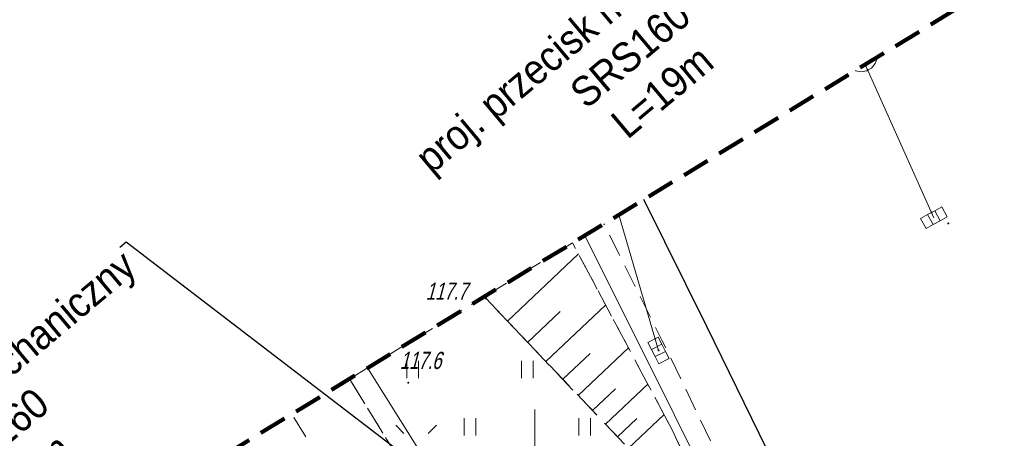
# Model space of a CAD drawing. Extents: x 7463256 to 7464485, y 5957341 to 5958260.
# Tile 228 of 256: x 7464128 to 7464170, y 5957951 to 5957970. Entities that reach past the tile are written whole.
import ezdxf
from ezdxf import colors
from ezdxf.entities.mleader import LeaderData, LeaderLine
from ezdxf.math import Vec2, Vec3

# ---------------------------------------------------------------- set-up
doc = ezdxf.new("R2010")
doc.units = 0
doc.header["$MEASUREMENT"] = 0
for name, pattern in [('1.5_0.5', [2, 1.5, -0.5]), ('218-500', [1, 0.5, -0.5]), ('4', [1.8, 1.2, -0.6]), ('mz1.0_0.5', [1.5, 1, -0.5]), ('mz1.25_0.5', [1.75, 1.25, -0.5])]:
    doc.linetypes.add(name, pattern=pattern)
doc.layers.get('0').update_dxf_attribs({"color": 2, "linetype": 'CONTINUOUS', "lineweight": 5})
for name, color, linetype in [('000 Inne (niezydentyfikowane)', 7, 'CONTINUOUS'), ('218-Granica użytku', 7, 'CONTINUOUS'), ('chodnik (powierzchnia)', 7, 'CONTINUOUS'), ('jezdnia (powierzchnia)', 7, 'CONTINUOUS'), ('komora podziemna - przewód kanalizacyjny (powierzchnia)', 7, 'CONTINUOUS'), ('kratka ściekowa (punkt)', 7, 'CONTINUOUS'), ('krawężnik (linia)', 7, 'CONTINUOUS'), ('latarnia na słupie lub maszcie (punkt)', 7, 'CONTINUOUS'), ('Obszar opracowania', 7, 'CONTINUOUS'), ('przewód elektroenergetyczny (linia)', 7, 'CONTINUOUS'), ('przewód kanalizacyjny (linia)', 7, 'CONTINUOUS'), ('punkt o określonej wysokości (sieć kanalizacyjna)', 7, 'CONTINUOUS'), ('punkt wysokościowy naturalny', 7, 'CONTINUOUS'), ('punkt wysokościowy naturalny-Atr2', 7, 'CONTINUOUS'), ('skarpa nieumocniona (powierzchnia)', 7, 'CONTINUOUS'), ('trawnik (powierzchnia)', 7, 'CONTINUOUS'), ('trawnik (powierzchnia) - symbol', 7, 'CONTINUOUS'), ('Wstawianie ramki sekcyjnej z opisem', 7, 'CONTINUOUS')]:
    doc.layers.add(name, color=color, linetype=linetype)
doc.layers.add('OBMBS-21-18876-opis proj', color=1, linetype='CONTINUOUS', lineweight=18)
doc.styles.get("Standard").update_dxf_attribs({"font": 'txt', "width": 0.75})

# ---------------------------------------------------------------- blocks, each defined once
blk = doc.blocks.new('PW01')
at = {"linetype": 'Continuous', "lineweight": 13}
h = blk.add_hatch(color=0, dxfattribs=at)
edge = h.paths.add_edge_path()
edge.add_arc((0, 0), 0.045, 0, 360)
blk = doc.blocks.new('SM011')
at = {"color": 0, "linetype": 'Continuous', "lineweight": 13}
for p, q in [((-0.53, 0.531), (-0.883, 0.884)), ((0.531, 0.531), (0.884, 0.884)), ((-0.53, -0.53), (-0.883, -0.883)), ((0.531, -0.53), (0.884, -0.883))]:
    blk.add_line(p, q, dxfattribs=at)
blk = doc.blocks.new('US05')
at = {"color": 0, "linetype": 'Continuous', "lineweight": 13}
for p, q in [((-0.525, -0.25), (-0.525, 0.25)), ((-0.525, 0.25), (-0.175, 0.25)), ((-0.175, -0.25), (-0.175, 0.25)), ((-0.175, 0.25), (0.175, 0.25)), ((0.175, -0.25), (0.175, 0.25)), ((0.175, 0.25), (0.525, 0.25)), ((0.525, -0.25), (0.525, 0.25)), ((-0.525, -0.25), (-0.175, -0.25)), ((-0.175, -0.25), (0.175, -0.25)), ((0.175, -0.25), (0.525, -0.25))]:
    blk.add_line(p, q, dxfattribs=at)
blk = doc.blocks.new('TU04')
at = {"color": 0, "linetype": 'Continuous', "lineweight": 13}
for p, q in [((0, 0), (0, 0.75)), ((0.5, 0), (0.5, 0.75))]:
    blk.add_line(p, q, dxfattribs=at)

msp = doc.modelspace()

# ---------------------------------------------------------------- linework, layer by layer
at = {"layer": '000 Inne (niezydentyfikowane)', "color": 7, "linetype": 'Continuous', "lineweight": 13}
for p, q in [((7464148.81, 5957956.35), (7464151.9, 5957959.29)), ((7464147.85, 5957957.36), (7464148.156, 5957957.643)), ((7464150.48, 5957954.59), (7464153.08, 5957957.06)), ((7464149.68, 5957955.43), (7464151.1, 5957956.78)), ((7464151.89, 5957953.11), (7464154.08, 5957955.19)), ((7464151.22, 5957953.82), (7464152.41, 5957954.95)), ((7464153.08, 5957951.86), (7464154.92, 5957953.61)), ((7464152.51, 5957952.46), (7464153.51, 5957953.41)), ((7464154.08, 5957950.81), (7464155.63, 5957952.28)), ((7464153.6, 5957951.31), (7464154.44, 5957952.11))]:
    msp.add_line(p, q, dxfattribs=at)
at = {"layer": '218-Granica użytku', "color": 3, "linetype": '218-500', "lineweight": 18, "flags": 128}
for points in [[(7464156, 5957951.58), (7464151.642, 5957959.769)], [(7464159.27, 5957944.49), (7464156, 5957951.58)]]:
    msp.add_lwpolyline(points, dxfattribs=at)
at = {"layer": 'chodnik (powierzchnia)', "color": 7, "linetype": 'mz1.0_0.5', "lineweight": 18, "flags": 128}
for points in [[(7464154.754, 5957961.667), (7464157.49, 5957956.12), (7464162.39, 5957946.1), (7464164.8, 5957941.26), (7464187.59, 5957952.59), (7464187.96, 5957953.95), (7464187.23, 5957954.59), (7464186.32, 5957955), (7464185.34, 5957955.06), (7464184.41, 5957954.75), (7464183.45, 5957956.68)], [(7464141.923, 5957953.841), (7464150.12, 5957940.49), (7464152.32, 5957936.89), (7464155.08, 5957936.37), (7464158.59, 5957938.17), (7464160.49, 5957945.26), (7464155.55, 5957955.5), (7464153.007, 5957960.601)], [(7464183.45, 5957956.68), (7464184.7, 5957957.22), (7464186.57, 5957957.22), (7464188.37, 5957956.49), (7464189.96, 5957954.85), (7464190.86, 5957953.12), (7464195.04, 5957944.6), (7464195.13, 5957944.35), (7464192, 5957942.47), (7464192.38, 5957945.63), (7464190.41, 5957949.65), (7464187.83, 5957950.98), (7464182.18, 5957948.16), (7464178.7, 5957944.52), (7464166.26, 5957938.34), (7464167.73, 5957935.38), (7464177.04, 5957933.17), (7464172.33, 5957930.34), (7464171.8, 5957931.17), (7464160.85, 5957933.77), (7464158.45, 5957922.8), (7464158.99, 5957922), (7464155.21, 5957919.49), (7464155.09, 5957919.48), (7464156.06, 5957925.01), (7464154.03, 5957928.32), (7464147.42, 5957939.09), (7464139.405, 5957952.305)]]:
    msp.add_lwpolyline(points, dxfattribs=at)
at = {"layer": 'jezdnia (powierzchnia)', "color": 7, "linetype": '1.5_0.5', "lineweight": 18, "flags": 128}
msp.add_lwpolyline([(7464200.723, 5957989.706), (7464201.33, 5957988.46), (7464191.96, 5957983.82), (7464190.82, 5957982.76), (7464190.37, 5957981.28), (7464190.75, 5957979.74), (7464194.34, 5957972.42), (7464196.4, 5957973.41), (7464197.66, 5957972.15), (7464197.83, 5957972.24), (7464201.12, 5957965.58), (7464197.55, 5957963.8), (7464196.31, 5957962.87), (7464195.26, 5957961.1), (7464194.99, 5957959.1), (7464186.57, 5957957.22), (7464184.7, 5957957.22), (7464183.45, 5957956.68), (7464181.4, 5957955.8), (7464172.13, 5957951.11), (7464162.39, 5957946.1), (7464157.49, 5957956.12), (7464154.754, 5957961.667)], dxfattribs=at)
at = {"layer": 'komora podziemna - przewód kanalizacyjny (powierzchnia)', "color": 34, "linetype": 'Continuous', "lineweight": 18, "flags": 128}
msp.add_lwpolyline([(7464164.91, 5957967.862), (7464164.91, 5957967.82), (7464164.83, 5957967.59), (7464164.67, 5957967.4), (7464164.5, 5957967.3), (7464164.46, 5957967.28), (7464164.22, 5957967.24), (7464163.98, 5957967.28), (7464163.968, 5957967.287)], dxfattribs=at)
at = {"layer": 'krawężnik (linia)', "color": 7, "linetype": 'Continuous', "lineweight": 25, "flags": 128}
msp.add_lwpolyline([(7464192.28, 5957932.28), (7464193.66, 5957933.67), (7464195, 5957935.73), (7464195.69, 5957937.54), (7464195.78, 5957942.14), (7464195.13, 5957944.35), (7464195.04, 5957944.6), (7464190.86, 5957953.12), (7464189.96, 5957954.85), (7464188.37, 5957956.49), (7464186.57, 5957957.22), (7464184.7, 5957957.22), (7464183.45, 5957956.68), (7464181.4, 5957955.8), (7464172.13, 5957951.11), (7464162.39, 5957946.1), (7464157.49, 5957956.12), (7464154.754, 5957961.667)], dxfattribs=at)
at = {"layer": 'Obszar opracowania', "color": 132, "linetype": '4', "lineweight": 200, "flags": 128}
msp.add_lwpolyline([(7463648.63, 5957598.42), (7463381.17, 5957559), (7463352.31, 5957567.45), (7463255.88, 5957568.85), (7463280.41, 5957340.9), (7463468.95, 5957378.08), (7463536.66, 5957509.53), (7463626.95, 5957460.4), (7463653.5, 5957411.27), (7463734.5, 5957471.02), (7463879.22, 5957698.07), (7464314.97, 5957939.96), (7464470.72, 5957945.23), (7464483.34, 5958244.06), (7464262.86, 5958260.06), (7464240.11, 5958013.73), (7463789.91, 5957739.13), (7463712.41, 5957593.35)], close=True, dxfattribs=at)
at = {"layer": 'przewód elektroenergetyczny (linia)', "color": 1, "linetype": 'Continuous', "lineweight": 18, "flags": 128}
for points in [[(7464152.169, 5957960.09), (7464159.97, 5957944.44), (7464162.77, 5957945.79), (7464179.47, 5957953.88)], [(7464154.71, 5957934.8), (7464144.82, 5957950.93), (7464142.709, 5957954.32)]]:
    msp.add_lwpolyline(points, dxfattribs=at)
at = {"layer": 'przewód kanalizacyjny (linia)', "color": 34, "linetype": 'Continuous', "lineweight": 18, "flags": 128}
for points in [[(7464167.39, 5957960.87), (7464164.396, 5957967.548)], [(7464153.653, 5957960.996), (7464155.39, 5957955.08)]]:
    msp.add_lwpolyline(points, dxfattribs=at)
at = {"layer": 'skarpa nieumocniona (powierzchnia)', "color": 7, "linetype": 'mz1.25_0.5', "lineweight": 18, "flags": 128}
msp.add_lwpolyline([(7464156, 5957951.58), (7464159.32, 5957944.38), (7464158.54, 5957943.78), (7464154.37, 5957950.5), (7464147.87, 5957957.34), (7464147.79, 5957957.42), (7464151.64, 5957959.77)], close=True, dxfattribs=at)
at = {"layer": 'trawnik (powierzchnia)', "color": 7, "linetype": 'mz1.0_0.5', "lineweight": 18, "flags": 128}
msp.add_lwpolyline([(7464147.87, 5957957.34), (7464154.37, 5957950.5), (7464158.54, 5957943.78), (7464159.32, 5957944.38), (7464160.49, 5957945.26), (7464158.59, 5957938.17), (7464155.08, 5957936.37), (7464152.32, 5957936.89), (7464150.12, 5957940.49), (7464141.92, 5957953.84), (7464147.79, 5957957.42)], close=True, dxfattribs=at)
at = {"layer": 'Wstawianie ramki sekcyjnej z opisem', "color": 7, "linetype": 'Continuous', "lineweight": 13, "flags": 128}
msp.add_lwpolyline([(7464150, 5957947.5), (7464150, 5957952.5)], dxfattribs=at)

# ---------------------------------------------------------------- block references
at = {"layer": 'kratka ściekowa (punkt)', "color": 7, "linetype": 'Continuous', "lineweight": 18}
for p, rotation in [((7464167.39, 5957960.87), 28.74), ((7464155.39, 5957955.08), 297.19)]:
    msp.add_blockref('US05', p, dxfattribs=dict(at, rotation=rotation))
at = {"layer": 'latarnia na słupie lub maszcie (punkt)', "color": 7, "linetype": 'Continuous', "lineweight": 18}
msp.add_blockref('SM011', (7464144.82, 5957950.93), dxfattribs=at)
at = {"layer": 'punkt o określonej wysokości (sieć kanalizacyjna)', "color": 34, "linetype": 'Continuous', "lineweight": 13}
for p in [(7464164.5, 5957967.31), (7464167.29, 5957961.1), (7464155.24, 5957955.59)]:
    msp.add_blockref('PW01', p, dxfattribs=at)
for p, rotation in [((7464168.02, 5957960.62), 28.74), ((7464155.39, 5957955.08), 297.19)]:
    msp.add_blockref('PW01', p, dxfattribs=dict(at, rotation=rotation))
at = {"layer": 'punkt wysokościowy naturalny', "color": 7, "linetype": 'Continuous', "lineweight": 13}
for p in [(7464147.87, 5957957.34), (7464144.48, 5957953.67)]:
    msp.add_blockref('PW01', p, dxfattribs=at)
at = {"layer": 'trawnik (powierzchnia) - symbol', "color": 7, "linetype": 'Continuous', "lineweight": 18}
for p in [(7464144.42, 5957953.87), (7464149.42, 5957953.87), (7464146.92, 5957951.37), (7464151.92, 5957951.37)]:
    msp.add_blockref('TU04', p, dxfattribs=at)

# ---------------------------------------------------------------- texts
at = {"layer": 'punkt wysokościowy naturalny-Atr2', "color": 7, "oblique": 15, "width": 0.72}
for s, p in [('117.7', (7464145.24, 5957957.29)), ('117.6', (7464144.11, 5957954.27))]:
    msp.add_text(s, height=0.75, dxfattribs=at).set_placement(p)

# ---------------------------------------------------------------- next in the draw order: leaders
at = {"layer": 'OBMBS-21-18876-opis proj', "lineweight": 20}
ml = msp.add_multileader_mtext('Standard', dxfattribs=at)
ml.set_content('\\pxqc;{\\W0.9;\\fArial|b0|i0|c238|p34;proj. przecisk mechaniczny  SRS160\\PL=19m}', color=256)
ml.set_leader_properties()
ml.build(insert=Vec2(0, 0))
ml.multileader.update_dxf_attribs({"has_text_frame": 1, "text_right_attachment_type": 0, "dogleg_length": 0.36, "arrow_head_size": 1.3})
ctx = ml.context
ctx.base_point, ctx.char_height, ctx.arrow_head_size, ctx.landing_gap_size, ctx.plane_origin, ctx.plane_x_axis, ctx.plane_y_axis = Vec3(7464145.232, 5957963.352, -10.8), 1.3, 1.3, 0.09, Vec3(7464160.245, 5958068.811, -10.8), Vec3(0.765565, 0.643359), Vec3(-0.643359, 0.765565)
ctx.right_attachment, ctx.text_align_type = 0, 2
notes = []
notes.append((ctx, [(0, (1, 1, 0), (7464160.147, 5957976.751, -10.8), (-0.765565, -0.643359), 0.36, [(0, [(7464193.352, 5957956.423, -10.8)], 0, [])])]))
ctx.mtext.insert, ctx.mtext.text_direction, ctx.mtext.rotation, ctx.mtext.width, ctx.mtext.defined_height, ctx.mtext.alignment, ctx.mtext.flow_direction = Vec3(7464152.339, 5957970.189, -10.8), Vec3(0.765565, 0.643359), 0.698877, 21.34412, 27.692, 2, 5
ctx.mtext.has_bg_fill, ctx.mtext.bg_color, ctx.mtext.bg_scale_factor, ctx.mtext.bg_transparency, ctx.mtext.use_window_bg_color = 1, -1023410167, 1.5, 0, 1
for ctx, leaders in notes:
    for number, flags, end, landing, length, lines in leaders:
        leader = LeaderData()
        leader.index, (leader.has_last_leader_line, leader.has_dogleg_vector, leader.attachment_direction) = number, flags
        leader.last_leader_point, leader.dogleg_vector, leader.dogleg_length = Vec3(end), Vec3(landing), length
        for number, points, colour, breaks in lines:
            line = LeaderLine()
            line.index, line.vertices, line.color, line.breaks = number, Vec3.list(points), colors.encode_raw_color(colour), breaks
            leader.lines.append(line)
        ctx.leaders.append(leader)

# ---------------------------------------------------------------- next in the draw order: leaders
ml = msp.add_multileader_mtext('Standard', dxfattribs=at)
ml.set_content('\\pxqc;{\\W0.9;\\fArial|b0|i0|c238|p34;proj. przecisk mechaniczny SRS160\\PL=24m}', color=256)
ml.set_leader_properties()
ml.build(insert=Vec2(0, 0))
ml.multileader.update_dxf_attribs({"has_text_frame": 1, "text_right_attachment_type": 0, "dogleg_length": 0.36, "arrow_head_size": 1.3})
ctx = ml.context
ctx.base_point, ctx.char_height, ctx.arrow_head_size, ctx.landing_gap_size, ctx.plane_origin, ctx.plane_x_axis, ctx.plane_y_axis = Vec3(7464117.342, 5957946.31, -10.8), 1.3, 1.3, 0.09, Vec3(7464127.536, 5958056.286, -10.8), Vec3(0.765565, 0.643359), Vec3(-0.643359, 0.765565)
ctx.right_attachment, ctx.text_align_type = 0, 2
notes = []
notes.append((ctx, [(0, (1, 1, 0), (7464132.181, 5957959.8, -10.8), (-0.765565, -0.643359), 0.36, [(0, [(7464156.134, 5957941.441, -10.8)], 0, [])])]))
ctx.mtext.insert, ctx.mtext.text_direction, ctx.mtext.rotation, ctx.mtext.width, ctx.mtext.defined_height, ctx.mtext.alignment, ctx.mtext.flow_direction = Vec3(7464124.373, 5957953.238, -10.8), Vec3(0.765565, 0.643359), 0.698877, 20.43589, 27.692, 2, 5
ctx.mtext.has_bg_fill, ctx.mtext.bg_color, ctx.mtext.bg_scale_factor, ctx.mtext.bg_transparency, ctx.mtext.use_window_bg_color = 1, -1023410167, 1.5, 0, 1
for ctx, leaders in notes:
    for number, flags, end, landing, length, lines in leaders:
        leader = LeaderData()
        leader.index, (leader.has_last_leader_line, leader.has_dogleg_vector, leader.attachment_direction) = number, flags
        leader.last_leader_point, leader.dogleg_vector, leader.dogleg_length = Vec3(end), Vec3(landing), length
        for number, points, colour, breaks in lines:
            line = LeaderLine()
            line.index, line.vertices, line.color, line.breaks = number, Vec3.list(points), colors.encode_raw_color(colour), breaks
            leader.lines.append(line)
        ctx.leaders.append(leader)

doc.saveas('drawing.dxf')
